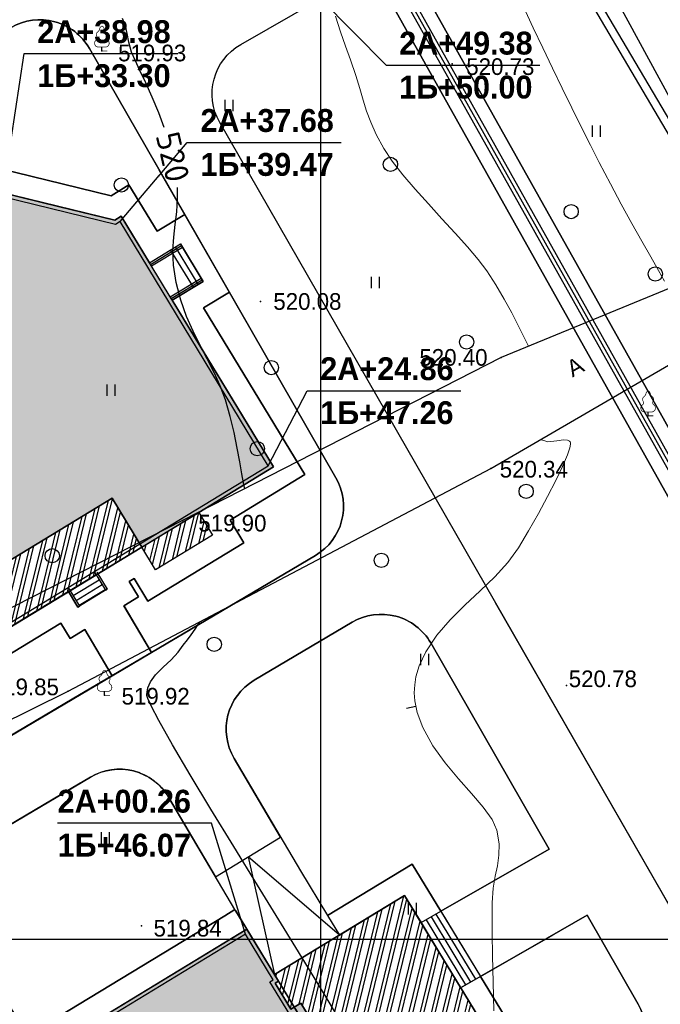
# Model space of a CAD drawing. Header units: millimetres. Extents: x 767170 to 66149698, y -983507 to 2493658.
# Tile 163 of 256: x 2443617 to 2477270, y -561065 to -509370. Entities that reach past the tile are written whole.
import ezdxf

# ---------------------------------------------------------------- set-up
doc = ezdxf.new("R2010")
doc.units = ezdxf.units.MM
doc.linetypes.add('Д_ТРОТ_ТРУБА', pattern=[3, 1.5, -1.5])
doc.linetypes.add('ДОРОГИ_СТРОЯЩ', pattern=[9, 8, -1])
for name, color, linetype in [('(001) Сетка', 92, 'Continuous'), ('(004) Точки рельефа', 7, 'Continuous'), ('(022) Возд. Линии', 7, 'Continuous'), ('(025) Дорога', 7, 'Continuous'), ('(028) Гидротехн.', 7, 'Continuous'), ('(031) Горизонтали', 42, 'Continuous'), ('(036) Растительность', 7, 'Continuous'), ('(038) Деревья', 7, 'Continuous'), ('A_STROYSETKA', 5, 'Continuous'), ('C-TOPO-MAJR', 9, 'Continuous'), ('G_KOORD', 7, 'Continuous'), ('GLUXOY OG', 7, 'Continuous')]:
    doc.layers.add(name, color=color, linetype=linetype)
doc.layers.add('(032) Горизонтали утолщенные', color=32, linetype='Continuous', lineweight=30)
doc.layers.add('(042) Бергштрих', color=32, linetype='Continuous', lineweight=30)
doc.styles.add('BM-431', font='txt')
doc.styles.add('D-431', font='txt')
doc.styles.add('FAYZXON', font='GOTHICB.TTF')
doc.styles.get("Standard").update_dxf_attribs({"font": 'isocpeui.ttf'})
doc.styles.add('СПДС', font='isocpeur.ttf')
doc.linetypes.add('ОГРАДА_ГЛИН', pattern='A,4,["|",Standard,S=0.8,R=0,X=0,Y=-0.8],0.5,["|",Standard,S=0.8,R=0,X=0,Y=-0.8],3.5', length=8)

# ---------------------------------------------------------------- blocks, each defined once
blk = doc.blocks.new('d')
at = {"layer": '(038) Деревья'}
blk.add_ellipse((0, 0), major_axis=(0.265, 0.265), ratio=1, start_param=5.497787, end_param=11.780972, dxfattribs=at)
blk = doc.blocks.new('I04010')
for p, q in [((-0.412273, 0.007146), (-0.412273, 1.207146)), ((0.387727, 1.207146), (0.387727, 0.007146))]:
    blk.add_line(p, q)
blk = doc.blocks.new('Setka')
at = {"layer": '(001) Сетка'}
for p, q in [((0, 1.5), (0, -1.5)), ((-1.5, 0), (1.5, 0))]:
    blk.add_line(p, q, dxfattribs=at)
blk = doc.blocks.new('karagach-flat-29-flat-1')
at = {"layer": '(038) Деревья', "const_width": 0.0375}
for points in [[(-0.208, 1.009, 0.181567), (-0.117, 1.159, 0.303004)], [(0, 1.312, 0.246034), (-0.117, 1.159, 0.489079)], [(0, 1.312, -0.246034), (0.117, 1.159, -0.489079)], [(0.208, 1.009, -0.181567), (0.117, 1.159, -0.303004)], [(-0.315, 0.559, 0.626949), (-0.218, 0.206, 0.702465)], [(-0.315, 0.559, 0.383603), (-0.255, 0.753, 0.352912)], [(-0.208, 1.009, 0.430853), (-0.255, 0.753, 0.548276)], [(0.208, 1.009, -0.430853), (0.255, 0.753, -0.548276)], [(0.315, 0.559, -0.626949), (0.218, 0.206, -0.702465)], [(0.315, 0.559, -0.383603), (0.255, 0.753, -0.352912)]]:
    blk.add_lwpolyline(points, format="xyb", dxfattribs=at)
for points in [[(0, 0.206), (-0.218, 0.206)], [(0, 0), (0, 0.206)], [(0, 0.206), (0.218, 0.206)], [(0, 0), (0.281, 0)]]:
    blk.add_lwpolyline(points, dxfattribs=at)
at = {"layer": '(038) Деревья'}
blk.add_lwpolyline([(0, 0), (0, 0.206)], dxfattribs=at)
blk = doc.blocks.new('karagach-flat-45')
at = {"layer": '(038) Деревья', "const_width": 0.0375}
for points in [[(-0.208, 1.009, 0.181567), (-0.117, 1.159, 0.303004)], [(0, 1.312, 0.246034), (-0.117, 1.159, 0.489079)], [(0, 1.312, -0.246034), (0.117, 1.159, -0.489079)], [(0.208, 1.009, -0.181567), (0.117, 1.159, -0.303004)], [(-0.315, 0.559, 0.626949), (-0.218, 0.206, 0.702465)], [(-0.315, 0.559, 0.383603), (-0.255, 0.753, 0.352912)], [(-0.208, 1.009, 0.430853), (-0.255, 0.753, 0.548276)], [(0.208, 1.009, -0.430853), (0.255, 0.753, -0.548276)], [(0.315, 0.559, -0.626949), (0.218, 0.206, -0.702465)], [(0.315, 0.559, -0.383603), (0.255, 0.753, -0.352912)]]:
    blk.add_lwpolyline(points, format="xyb", dxfattribs=at)
for points in [[(0, 0.206), (-0.218, 0.206)], [(0, 0), (0, 0.206)], [(0, 0.206), (0.218, 0.206)], [(0, 0), (0.281, 0)]]:
    blk.add_lwpolyline(points, dxfattribs=at)
at = {"layer": '(038) Деревья'}
blk.add_lwpolyline([(0, 0), (0, 0.206)], dxfattribs=at)
blk = doc.blocks.new('karagach-flat-49')
at = {"layer": '(038) Деревья', "const_width": 0.0375}
for points in [[(-0.208, 1.009, 0.181567), (-0.117, 1.159, 0.303004)], [(0, 1.312, 0.246034), (-0.117, 1.159, 0.489079)], [(0, 1.312, -0.246034), (0.117, 1.159, -0.489079)], [(0.208, 1.009, -0.181567), (0.117, 1.159, -0.303004)], [(-0.315, 0.559, 0.626949), (-0.218, 0.206, 0.702465)], [(-0.315, 0.559, 0.383603), (-0.255, 0.753, 0.352912)], [(-0.208, 1.009, 0.430853), (-0.255, 0.753, 0.548276)], [(0.208, 1.009, -0.430853), (0.255, 0.753, -0.548276)], [(0.315, 0.559, -0.626949), (0.218, 0.206, -0.702465)], [(0.315, 0.559, -0.383603), (0.255, 0.753, -0.352912)]]:
    blk.add_lwpolyline(points, format="xyb", dxfattribs=at)
for points in [[(0, 0.206), (-0.218, 0.206)], [(0, 0), (0, 0.206)], [(0, 0.206), (0.218, 0.206)], [(0, 0), (0.281, 0)]]:
    blk.add_lwpolyline(points, dxfattribs=at)
at = {"layer": '(038) Деревья'}
blk.add_lwpolyline([(0, 0), (0, 0.206)], dxfattribs=at)
blk = doc.blocks.new('Topo Xos')
at = {"layer": '(004) Точки рельефа', "color": 7, "linetype": 'ByBlock', "lineweight": -2, "transparency": 16777216}
for p in [(-4.819, 60.603), (13.587, 59.934), (3.52, 47.446), (16.153, 44.516), (23.875, 41.446), (15.605, 38.679), (-0.591, 35.942), (-6.597, 26.99), (19.581, 27.281), (-4.68, 26.778), (-2.739, 14.666)]:
    blk.add_point(p, dxfattribs=at)
at = {"layer": '(028) Гидротехн.', "ltscale": 600, "transparency": 16777216}
for points in [[(28.79, 49.703), (18.022, 67.982), (12.311, 78.406), (9.075, 84.785)], [(9.842, 85.251), (11.646, 82.259), (16.876, 72.039), (22.166, 63.397), (28.014, 52.634), (29.406, 50.307)]]:
    blk.add_lwpolyline(points, dxfattribs=at)
at = {"layer": '(028) Гидротехн.', "color": 3, "linetype": 'Д_ТРОТ_ТРУБА', "ltscale": 600, "transparency": 16777216, "flags": 128}
blk.add_lwpolyline([(29.105, 49.997), (18.337, 68.276), (12.626, 78.7), (9.39, 85.078)], dxfattribs=at)
at = {"layer": '(031) Горизонтали', "color": 42, "linetype": 'Continuous', "lineweight": 0, "ltscale": 600, "transparency": 16777216}
for points in [[(24.739, 48.522), (24.415, 49.079), (24.011, 49.785), (23.542, 50.616), (23.022, 51.549), (22.466, 52.562), (21.89, 53.633), (21.309, 54.738), (20.839, 55.656), (20.356, 56.619), (19.863, 57.619), (19.363, 58.648), (18.858, 59.697), (18.35, 60.758), (17.843, 61.821), (17.339, 62.879)], [(17.585, 45.104), (17.499, 45.277), (17.316, 45.655), (17.048, 46.194), (16.709, 46.849), (16.313, 47.573), (15.871, 48.323), (15.398, 49.053), (14.952, 49.645), (14.388, 50.311), (13.741, 51.034), (13.044, 51.793), (12.331, 52.571), (11.637, 53.348), (10.994, 54.105), (10.437, 54.823), (9.999, 55.484), (9.595, 56.223), (9.302, 56.863), (9.084, 57.447), (8.904, 58.022), (8.727, 58.63), (8.518, 59.318), (8.239, 60.129), (7.983, 60.845), (7.72, 61.61), (7.447, 62.423)], [(15.763, 10.204), (15.73, 11.712), (15.704, 13.095), (15.686, 14.292), (15.679, 15.24), (15.682, 15.878), (15.738, 16.639), (15.845, 17.268), (15.959, 17.827), (16.04, 18.376), (16.045, 18.976), (15.932, 19.689), (15.68, 20.254), (15.215, 20.896), (14.605, 21.608), (13.915, 22.387), (13.212, 23.228), (12.562, 24.126), (12.032, 25.076), (11.739, 25.871), (11.618, 26.486), (11.592, 26.904), (11.597, 27.116), (11.614, 27.326), (11.679, 27.736), (11.849, 28.323), (12.193, 29.063), (12.775, 29.927), (13.479, 30.737), (14.254, 31.509), (15.051, 32.257), (15.818, 32.996), (16.505, 33.741), (17.061, 34.507), (17.593, 35.405), (18.112, 36.318), (18.596, 37.209), (19.025, 38.043), (19.378, 38.782), (19.635, 39.392), (19.757, 39.762), (19.794, 39.958), (19.79, 40.045), (19.778, 40.076), (19.744, 40.12), (19.643, 40.172), (19.43, 40.183), (19.074, 40.128), (18.604, 40.076), (18.229, 40.205)]]:
    blk.add_lwpolyline(points, dxfattribs=at)
at = {"layer": '(032) Горизонтали утолщенные', "color": 32, "linetype": 'Continuous', "lineweight": 30, "ltscale": 600, "transparency": 16777216}
blk.add_lwpolyline([(7.937, 9.276), (6.959, 10.917), (5.836, 12.766), (4.62, 14.75), (3.36, 16.798), (2.108, 18.837), (0.911, 20.793), (-0.177, 22.597), (-1.109, 24.174), (-1.833, 25.452), (-2.23, 26.211), (-2.403, 26.603), (-2.454, 26.77), (-2.459, 26.824), (-2.447, 26.945), (-2.398, 27.171), (-2.265, 27.479), (-2.004, 27.845), (-1.6, 28.254), (-1.179, 28.642), (-0.818, 29.044), (-0.546, 29.407), (-0.323, 29.691), (-0.122, 29.952), (0.082, 30.247), (0.319, 30.631)], dxfattribs=at)
at = {"layer": '(042) Бергштрих', "color": 32, "linetype": 'Continuous', "lineweight": 30, "ltscale": 600, "transparency": 16777216}
blk.add_line((11.678, 26.179), (11.188, 26.082), dxfattribs=at)
at = {"layer": '(001) Сетка', "transparency": 16777216}
blk.add_blockref('Setka', (6.659, 13.968), dxfattribs=at)
at = {"layer": '(022) Возд. Линии', "transparency": 16777216}
for name, p in [('karagach-flat-29-flat-1', (-4.819, 60.603)), ('karagach-flat-49', (23.875, 41.446)), ('karagach-flat-45', (-4.68, 26.778))]:
    blk.add_blockref(name, p, dxfattribs=at)
at = {"layer": '(036) Растительность', "linetype": 'Continuous', "transparency": 16777216, "xscale": 0.5, "yscale": 0.5, "zscale": 0.5}
for p in [(1.864, 57.429), (21.155, 56.093), (9.558, 48.142), (-4.334, 42.485), (12.136, 28.349), (-4.625, 18.985), (11.496, 15.267)]:
    blk.add_blockref('I04010', p, dxfattribs=at)
at = {"layer": '(038) Деревья', "linetype": 'Continuous', "transparency": 16777216}
for p in [(10.338, 54.646), (-3.794, 53.569), (19.832, 52.168), (24.252, 48.894), (14.339, 45.32), (4.081, 43.978), (3.346, 39.719), (17.469, 37.479), (-7.428, 34.1), (9.859, 33.861), (1.082, 29.447)]:
    blk.add_blockref('d', p, dxfattribs=at)
at = {"layer": '(004) Точки рельефа', "linetype": 'ByBlock', "transparency": 16777216, "char_height": 0.875, "attachment_point": 4, "style": 'D-431'}
for s, insert in [('519.93', (-3.966, 60.489)), ('520.73', (14.321, 59.773)), ('520.08', (4.187, 47.443)), ('520.40', (11.861, 44.508)), ('520.34', (16.08, 38.637)), ('519.90', (0.247, 35.805)), ('520.78', (19.706, 27.631)), ('519.85', (-10.655, 27.207)), ('519.92', (-3.784, 26.717)), ('519.84', (-2.105, 14.54))]:
    blk.add_mtext(s, dxfattribs=dict(at, insert=insert))
at = {"layer": '(025) Дорога', "linetype": 'ДОРОГИ_СТРОЯЩ', "transparency": 16777216, "style": 'BM-431'}
blk.add_text('A', height=0.875, rotation=28.5396, dxfattribs=at).set_placement((19.906, 43.45))
at = {"layer": 'C-TOPO-MAJR', "color": 32, "linetype": 'Continuous', "lineweight": 30, "transparency": 16777216, "insert": (-1.096, 55.037), "char_height": 1.25, "width": 2.39875, "attachment_point": 5, "rotation": 283.0734, "style": 'СПДС', "bg_fill": 3, "box_fill_scale": 1.254, "bg_fill_color": 256, "bg_fill_true_color": 13158600, "bg_fill_transparency": 0}
blk.add_mtext('520', dxfattribs=at)
at = {"layer": '(025) Дорога', "linetype": 'Д_ТРОТ_ТРУБА', "ltscale": 600, "transparency": 16777216, "flags": 128}
blk.add_lwpolyline([(99.783, 96.359), (81.261, 80.871), (79.873, 79.57), (70.051, 72.807), (56.622, 62.274), (54.558, 61.518), (53.68, 61.811), (32.281, 80.713), (26.369, 89.721), (21.093, 85.142), (27.429, 78.24), (30.299, 75.145), (47.207, 58.978), (47.207, 58.089), (46.917, 57.221), (40.095, 52.309), (39.685, 52.197), (38.937, 52.632), (35.136, 54.564), (29.406, 50.307), (28.79, 49.703), (16.153, 44.516), (-0.591, 35.942), (-24.605, 23.734), (-48.954, 6.205), (-66.505, -8.957), (-67.48, -9.839), (-65.697, -11.809), (-57.59, -4.347), (-33.316, 13.061), (-16.501, 22.086), (-6.597, 26.99), (15.605, 38.679), (30.23, 47.182), (32.409, 47.967), (35.053, 48.313), (36.822, 48.066), (37.918, 47.751), (42.827, 40.385), (42.954, 39.015), (42.024, 37.291), (39.682, 34.553), (40.811, 32.704), (40.811, 32.704), (40.811, 32.704)], dxfattribs=at)
at = {"layer": '(032) Горизонтали утолщенные', "color": 32, "linetype": 'Continuous', "lineweight": 30, "ltscale": 600, "transparency": 16777216}
for points in [[(-1.547, 56.592), (-1.828, 57.35), (-2.174, 58.175), (-2.514, 58.923), (-2.823, 59.577), (-3.078, 60.123), (-3.256, 60.547), (-3.409, 61.07), (-3.494, 61.517), (-3.579, 61.918), (-3.731, 62.302)], [(2.685, 37.62), (2.619, 37.923), (2.535, 38.402), (2.429, 39.022), (2.295, 39.753), (2.128, 40.562), (1.923, 41.415), (1.675, 42.282), (1.403, 43.017), (1.078, 43.727), (0.719, 44.43), (0.345, 45.142), (-0.025, 45.882), (-0.371, 46.668), (-0.674, 47.517), (-0.915, 48.447), (-1.052, 49.35), (-1.084, 50.131), (-1.043, 50.832), (-0.966, 51.493), (-0.886, 52.154), (-0.839, 52.858), (-0.855, 53.434)]]:
    blk.add_lwpolyline(points, dxfattribs=at)
blk = doc.blocks.new('KOORDINIR')
at = {"color": 0}
for tag, p in [('Y', (0, 1.2)), ('X', (0, -3.8))]:
    blk.add_attdef(tag, p, '', height=2.6, dxfattribs=at)
blk = doc.blocks.new('A$C2cdd6916')
h = blk.add_hatch(color=1)
h.dxf.hatch_style = 1
h.paths.add_polyline_path([(16401.238, -4652.593), (12042.877, -7301.119), (10692.648, -5079.21), (11718.144, -4456.027), (9225.414, -354.04), (9994.537, 113.347), (7294.079, 4557.166), (6524.956, 4089.779), (4032.226, 8191.765), (3006.729, 7568.583), (1656.5, 9790.492), (26610.253, 24954.602), (28168.21, 22390.86), (31159.242, 24208.476), (35090.313, 26597.342), (27092.803, 39757.883), (26750.971, 39550.156), (23865.782, 40254.206), (20705.813, 41025.308), (19934.711, 37865.339), (16774.743, 38636.441), (16003.641, 35476.472), (12843.672, 36247.575), (12072.57, 33087.606), (8912.601, 33858.708), (8141.499, 30698.739), (4981.531, 31469.841), (4210.429, 28309.873), (1050.46, 29080.975), (279.358, 25921.006), (-2880.611, 26692.108), (-3651.713, 23532.14), (-4355.763, 20646.951), (-16319.891, 13376.488), (-19205.079, 14080.537), (-22365.048, 14851.639), (-23136.15, 11691.671), (-26296.119, 12462.773), (-27067.221, 9302.804), (-30227.189, 10073.906), (-30998.291, 6913.938), (-34158.26, 7685.04), (-34929.362, 4525.071), (-38089.331, 5296.173), (-38860.433, 2136.205), (-42020.401, 2907.307), (-42791.503, -252.662), (-45951.472, 518.44), (-46722.574, -2641.528), (-47426.624, -5526.717), (-47768.456, -5734.445), (-39770.946, -18894.986), (-32848.844, -14688.503), (-34406.8, -12124.761), (-9453.047, 3039.348), (-8102.818, 817.438), (-9128.315, 194.256), (-6635.585, -3907.731), (-7404.707, -4375.118), (-4704.249, -8818.937), (-3935.127, -8351.55), (-1442.396, -12453.537), (-416.9, -11830.354), (933.329, -14052.264), (-3425.032, -16700.79), (-1867.075, -19264.531), (-17591.358, -28819.998), (-15929.538, -31554.655), (-15758.622, -31450.792), (-14927.712, -32818.121), (-15440.46, -33129.712), (-13674.776, -36035.286), (-13162.028, -35723.695), (-12331.118, -37091.024), (-12502.034, -37194.887), (-12294.306, -37536.72), (-10840.214, -39929.545), (952.998, -32762.946), (1160.726, -33104.778), (5091.797, -30715.911), (5507.252, -31399.576), (10207.445, -28543.322), (9791.99, -27859.658), (12013.899, -26509.429), (12844.81, -27876.758), (18826.874, -24241.526), (17995.963, -22874.197), (20217.873, -21523.968), (20633.328, -22207.633), (25333.521, -19351.379), (24918.066, -18667.715), (28849.137, -16278.848), (28641.409, -15937.016), (40434.621, -8770.416), (38772.801, -6035.759), (38601.885, -6139.622), (37770.975, -4772.293), (38283.723, -4460.702), (36518.039, -1555.128), (36005.291, -1866.719), (35174.381, -499.39), (35345.297, -395.527), (35137.569, -53.694), (33683.477, 2339.131), (17959.194, -7216.335)])
h = blk.add_hatch()
h.set_pattern_fill('ANSI32', color=1, scale=60, angle=31.2865699)
h.set_pattern_definition([(76.28657, (-422045.4, -371330.9), (-555.2086, 135.48314), []), (76.28657, (-421815.2, -371191), (-555.2086, 135.48314), [])])
edge = h.paths.add_edge_path()
edge.add_line((12558.278, 1671.303), (13156.485, 2034.826))
edge.add_line((13156.485, 2034.826), (12076.302, 3812.354))
edge.add_arc((12013.983, 3914.903), 120, 121.2865699, 301.2865699, ccw=False)
edge.add_line((11951.665, 4017.453), (10456.027, 6478.645))
edge.add_line((10456.027, 6478.645), (9857.821, 6115.122))
edge.add_line((9857.821, 6115.122), (7572.818, 9875.277))
edge.add_line((7572.818, 9875.277), (28168.21, 22390.86))
edge.add_line((28168.21, 22390.86), (26610.253, 24954.602))
edge.add_line((26610.253, 24954.602), (1656.5, 9790.492))
edge.add_line((1656.5, 9790.492), (3006.729, 7568.583))
edge.add_line((3006.729, 7568.583), (4032.226, 8191.765))
edge.add_line((4032.226, 8191.765), (6524.956, 4089.779))
edge.add_line((6524.956, 4089.779), (7294.079, 4557.166))
edge.add_line((7294.079, 4557.166), (9994.537, 113.347))
edge.add_line((9994.537, 113.347), (9225.414, -354.04))
edge.add_line((9225.414, -354.04), (11718.144, -4456.027))
edge.add_line((11718.144, -4456.027), (10692.648, -5079.21))
edge.add_line((10692.648, -5079.21), (12042.877, -7301.119))
edge.add_line((12042.877, -7301.119), (16401.238, -4652.593))
edge.add_line((16401.238, -4652.593), (12558.278, 1671.303))
edge = h.paths.add_edge_path()
edge.add_line((-3935.127, -8351.55), (-4704.249, -8818.937))
edge.add_line((-4704.249, -8818.937), (-7404.707, -4375.118))
edge.add_line((-7404.707, -4375.118), (-6635.585, -3907.731))
edge.add_line((-6635.585, -3907.731), (-9128.315, 194.256))
edge.add_line((-9128.315, 194.256), (-8102.818, 817.438))
edge.add_line((-8102.818, 817.438), (-9453.047, 3039.348))
edge.add_line((-9453.047, 3039.348), (-34406.8, -12124.761))
edge.add_line((-34406.8, -12124.761), (-32848.844, -14688.503))
edge.add_line((-32848.844, -14688.503), (-12253.452, -2172.92))
edge.add_line((-12253.452, -2172.92), (-9968.449, -5933.074))
edge.add_line((-9968.449, -5933.074), (-10566.655, -6296.598))
edge.add_line((-10566.655, -6296.598), (-9071.017, -8757.79))
edge.add_arc((-9008.699, -8860.339), 120, -58.7134301, 121.2865699, ccw=False)
edge.add_line((-8946.381, -8962.889), (-7866.197, -10740.417))
edge.add_line((-7866.197, -10740.417), (-7267.991, -10376.893))
edge.add_line((-7267.991, -10376.893), (-3425.032, -16700.79))
edge.add_line((-3425.032, -16700.79), (933.329, -14052.264))
edge.add_line((933.329, -14052.264), (-416.9, -11830.354))
edge.add_line((-416.9, -11830.354), (-1442.396, -12453.537))
edge.add_line((-1442.396, -12453.537), (-3935.127, -8351.55))
h.paths.add_polyline_path([(41974.214, 4100.856), (35137.569, -53.694), (35345.297, -395.527), (35174.381, -499.39), (36005.291, -1866.719), (36518.039, -1555.128), (38283.723, -4460.702), (37770.975, -4772.293), (38601.885, -6139.622), (38772.801, -6035.759), (38980.529, -6377.591), (45817.173, -2223.04)])
h.paths.add_polyline_path([(-15440.46, -33129.712), (-14927.712, -32818.121), (-15758.622, -31450.792), (-15929.538, -31554.655), (-16137.265, -31212.823), (-22973.91, -35367.374), (-19130.951, -41691.27), (-12294.306, -37536.72), (-12502.034, -37194.887), (-12331.118, -37091.024), (-13162.028, -35723.695), (-13674.776, -36035.286)])
h.paths.add_polyline_path([(22981.424, -31078.171), (16999.36, -34713.402), (12844.81, -27876.758), (18826.874, -24241.526)])
h.paths.add_polyline_path([(31886.288, 23012.063), (28895.256, 21194.447), (28168.21, 22390.86), (31159.242, 24208.476)])
h.paths.add_polyline_path([(-35112.829, -17702.532), (-32121.797, -15884.916), (-32848.844, -14688.503), (-35839.876, -16506.119)])
for p, q in [((28572.861, 37322.329), (30196.565, 38309.034)), ((31390.998, 36343.499), (30196.565, 38309.034)), ((30878.249, 36031.908), (29683.816, 37997.443)), ((31134.624, 36187.703), (29940.19, 38153.239)), ((29767.295, 35356.793), (31390.998, 36343.499)), ((24563.851, 19849.483), (25931.18, 20680.393)), ((24719.647, 19593.109), (26086.976, 20424.019)), ((24875.442, 19336.735), (26242.771, 20167.645))]:
    blk.add_line(p, q)
at = {"color": 1}
for p, q in [((28624.793, 37236.871), (30248.496, 38223.576)), ((28676.725, 37151.413), (30300.428, 38138.118)), ((29663.431, 35527.709), (31287.134, 36514.415)), ((29715.363, 35442.251), (31339.066, 36428.957)), ((25671.52, 21107.683), (26268.737, 20124.916)), ((25808.91, 21074.157), (26354.195, 20176.848)), ((24304.192, 20276.773), (24901.408, 19294.006)), ((26268.737, 20124.916), (26354.195, 20176.848)), ((24270.665, 20139.383), (24815.95, 19242.074)), ((24815.95, 19242.074), (24901.408, 19294.006))]:
    blk.add_line(p, q, dxfattribs=at)
for points in [[(7572.818, 9875.277), (35090.313, 26597.342), (27092.803, 39757.883), (26750.971, 39550.156), (23865.782, 40254.206), (20705.813, 41025.308)], [(38283.723, -4460.702), (36518.039, -1555.128), (36005.291, -1866.719), (35174.381, -499.39), (35345.297, -395.527), (33683.477, 2339.131), (17959.194, -7216.335)], [(1656.5, 9790.492), (26610.253, 24954.602), (28168.21, 22390.86), (31159.242, 24208.476), (35090.313, 26597.342), (27092.803, 39757.883), (26750.971, 39550.156), (20705.813, 41025.308)], [(38283.723, -4460.702), (36518.039, -1555.128), (36005.291, -1866.719), (35174.381, -499.39), (35345.297, -395.527), (35137.569, -53.694), (33683.477, 2339.131), (17959.194, -7216.335)], [(25775.384, 20936.767), (24408.055, 20105.857)]]:
    blk.add_lwpolyline(points)
at = {"color": 2, "lineweight": 30}
for points in [[(7298.038, 9942.329), (34815.533, 26664.395), (27025.75, 39483.103), (26784.039, 39336.218), (20852.699, 40783.596)], [(35938.239, -2141.499), (34899.601, -432.338), (35070.517, -328.474), (33616.424, 2064.351), (17892.142, -7491.115)]]:
    blk.add_lwpolyline(points, dxfattribs=at)
blk.add_lwpolyline([(12558.278, 1671.303), (13156.485, 2034.826), (12076.302, 3812.354, -1), (11951.665, 4017.453), (10456.027, 6478.645), (9857.821, 6115.122), (7572.818, 9875.277), (28168.21, 22390.86), (26610.253, 24954.602), (1656.5, 9790.492), (3006.729, 7568.583), (4032.226, 8191.765), (6524.956, 4089.779), (7294.079, 4557.166), (9994.537, 113.347), (9225.414, -354.04), (11718.144, -4456.027), (10692.648, -5079.21), (12042.877, -7301.119), (16401.238, -4652.593)], format="xyb", close=True)
for points in [[(31886.288, 23012.063), (28895.256, 21194.447), (28168.21, 22390.86), (31159.242, 24208.476)], [(41974.214, 4100.856), (35137.569, -53.694), (35345.297, -395.527), (35174.381, -499.39), (36005.291, -1866.719), (36518.039, -1555.128), (38283.723, -4460.702), (37770.975, -4772.293), (38601.885, -6139.622), (38772.801, -6035.759), (38980.529, -6377.591), (45817.173, -2223.04)]]:
    blk.add_lwpolyline(points, close=True)
blk = doc.blocks.new('A$Cccaa34c6')
at = {"layer": 'A_STROYSETKA', "linetype": 'Continuous'}
for p, q in [((150000, 250000), (150000, -7850.6)), ((-7707.2, 200000), (250000, 200000))]:
    blk.add_line(p, q, dxfattribs=at)

msp = doc.modelspace()

# ---------------------------------------------------------------- block references
at = {"xscale": 1000, "yscale": 1000, "zscale": 1000}
msp.add_blockref('Topo Xos', (2452754.32, -571613.28), dxfattribs=at)

# ---------------------------------------------------------------- next in the draw order: linework, layer by layer
for points in [[(2441355.79, -736834.3), (2438963.79, -738920.39), (2400395.29, -685926.13), (2323754.93, -569428.84), (2454734.55, -489851.54), (2517832.14, -602286.69), (2486575.58, -622966.39), (2486415.24, -626464), (2488363.36, -629103.83), (2467521.85, -647824.51), (2498510.59, -687779.78), (2450636.95, -728888.93), (2451483.64, -729874.71), (2446654.19, -734022.69)], [(2498510.59, -687779.78), (2467521.85, -647824.51), (2488363.36, -629103.83), (2486415.24, -626464), (2486575.58, -622966.39), (2517832.14, -602286.69), (2454734.55, -489851.54), (2323754.93, -569428.84), (2400395.29, -685926.13)], [(2400971, -685527.59), (2324738.53, -569650.32), (2454478.73, -490826.03), (2516903.29, -602061.89), (2485892.61, -622578.92), (2485704.61, -626679.92), (2487422.61, -629007.92), (2466569.61, -647738.92), (2497549.33, -687682.55)], [(2497001.83, -687629.31), (2466025.47, -647690.01), (2486885.04, -628953.11), (2485298.53, -626803.3), (2485502.34, -622357.51), (2516372.52, -601933.43), (2454332.55, -491382.88), (2325300.58, -569776.88), (2401299.98, -685299.86)], [(2496040.54, -687532.07), (2465073.23, -647604.42), (2485944.29, -628857.21), (2484587.9, -627019.22), (2484819.37, -621970.03), (2515443.67, -601708.63), (2462108.51, -506669.4)], [(2452289.1, -519598.45), (2447279.06, -510877.99)], [(2431084.03, -549978.49), (2445782.81, -541046.2), (2446276.17, -541858.06), (2447045.21, -541390.72), (2448476.51, -543811.9), (2450542.51, -542590.58), (2449096.36, -540144.26), (2449865.41, -539676.92), (2449372.05, -538865.07), (2449628.43, -538709.27), (2450355.47, -539905.68), (2455397.5, -536841.7), (2454670.45, -535645.29), (2458601.52, -533256.42), (2453278.51, -524496.97), (2454631.14, -523674.99), (2452289.1, -519598.45), (2450837.71, -520480.44), (2449357.65, -518044.89), (2448415.09, -518617.67), (2441687.03, -516975.87)], [(2455773.38, -525663.17), (2450950.09, -517267.77)], [(2442568.34, -518426.14), (2445728.31, -519197.24), (2448613.5, -519901.29), (2448955.33, -519693.57), (2450435.39, -522129.12), (2452059.1, -521142.42), (2453253.53, -523107.95), (2451629.83, -524094.66), (2456952.84, -532854.11), (2453021.77, -535242.97), (2453748.82, -536439.39), (2450757.79, -538257), (2450030.74, -537060.59), (2447723.37, -538462.75), (2448216.73, -539274.6), (2446678.48, -540209.38), (2446185.13, -539397.53), (2429435.35, -549576.17)], [(2455773.38, -525663.17), (2452289.1, -519598.45)], [(2460230.73, -533421.63), (2455773.38, -525663.17)], [(2450542.51, -542590.58), (2459156.13, -537498.6)], [(2449103.79, -540156.82), (2450542.51, -542590.58)], [(2483054.01, -565118.14), (2468619.15, -539992.86)], [(2446469.78, -544998.19), (2452594.09, -541377.78)], [(2447037.79, -541378.15), (2448476.51, -543811.9)], [(2446469.78, -544998.19), (2450542.51, -542590.58)], [(2436109.11, -551122.94), (2446469.78, -544998.19)], [(2446791.87, -549454.44), (2438186.54, -554541.52)], [(2443624.61, -564356.82), (2455545.76, -557112.47), (2454926.51, -556093.46), (2454389.29, -556411.05), (2444026.92, -562708.14)], [(2454951.78, -556135.05), (2461465.99, -566854.69)], [(2465729.45, -556154.47), (2467822.67, -559599.04)], [(2464964.16, -556628.16), (2467042.06, -560047.51)], [(2465224.36, -556478.67), (2467302.26, -559898.02)], [(2465484.57, -556329.17), (2467562.47, -559748.53)], [(2467780.03, -559623.54), (2473421.93, -556382.18)], [(2464703.95, -556777.65), (2466781.85, -560197)], [(2466781.85, -560197), (2471633.76, -557409.51)]]:
    msp.add_lwpolyline(points)
at = {"lineweight": 30}
for points in [[(2517832.14, -602286.69), (2454734.55, -489851.54)], [(2454478.73, -490826.03), (2516903.29, -602061.89)], [(2516372.52, -601933.43), (2454332.55, -491382.88)], [(2462108.51, -506669.4), (2515443.67, -601708.63)], [(2515443.67, -601708.63), (2462108.51, -506669.4)], [(2447279.06, -510877.99), (2452289.1, -519598.45)], [(2452289.1, -519598.45), (2447279.06, -510877.99)], [(2448415.09, -518617.67), (2441687.03, -516975.87)], [(2441687.03, -516975.87), (2448415.09, -518617.67)], [(2442568.34, -518426.14), (2445728.31, -519197.24)], [(2449357.65, -518044.89), (2448415.09, -518617.67)], [(2448415.09, -518617.67), (2449357.65, -518044.89)], [(2450837.71, -520480.44), (2449357.65, -518044.89)], [(2449357.65, -518044.89), (2450837.71, -520480.44)], [(2445728.31, -519197.24), (2448613.5, -519901.29)], [(2448613.5, -519901.29), (2448955.33, -519693.57)], [(2448955.33, -519693.57), (2450435.39, -522129.12)], [(2452289.1, -519598.45), (2450837.71, -520480.44)], [(2450837.71, -520480.44), (2452289.1, -519598.45)], [(2454631.14, -523674.99), (2452289.1, -519598.45)], [(2452289.1, -519598.45), (2455773.38, -525663.17)], [(2450435.39, -522129.12), (2452059.1, -521142.42)], [(2452059.1, -521142.42), (2453253.53, -523107.95)], [(2453253.53, -523107.95), (2451629.83, -524094.66)], [(2451629.83, -524094.66), (2456952.84, -532854.11)], [(2453278.51, -524496.97), (2454631.14, -523674.99)], [(2454631.14, -523674.99), (2453278.51, -524496.97)], [(2460230.73, -533421.63), (2454631.14, -523674.99)], [(2458601.52, -533256.42), (2453278.51, -524496.97)], [(2453278.51, -524496.97), (2458601.52, -533256.42)], [(2455773.38, -525663.17), (2460230.73, -533421.63)], [(2456952.84, -532854.11), (2453021.77, -535242.97)], [(2454670.45, -535645.29), (2458601.52, -533256.42)], [(2458601.52, -533256.42), (2454670.45, -535645.29)], [(2453021.77, -535242.97), (2453748.82, -536439.39)], [(2455397.5, -536841.7), (2454670.45, -535645.29)], [(2454670.45, -535645.29), (2455397.5, -536841.7)], [(2453748.82, -536439.39), (2450757.79, -538257)], [(2450030.74, -537060.59), (2447723.37, -538462.75)], [(2450757.79, -538257), (2450030.74, -537060.59)], [(2450355.47, -539905.68), (2455397.5, -536841.7)], [(2455397.5, -536841.7), (2450355.47, -539905.68)], [(2459156.13, -537498.6), (2450542.51, -542590.58)], [(2450542.51, -542590.58), (2459156.13, -537498.6)], [(2447723.37, -538462.75), (2448216.73, -539274.6)], [(2449372.05, -538865.07), (2449628.43, -538709.27)], [(2449628.43, -538709.27), (2449372.05, -538865.07)], [(2449865.41, -539676.92), (2449372.05, -538865.07)], [(2449372.05, -538865.07), (2449865.41, -539676.92)], [(2449628.43, -538709.27), (2450355.47, -539905.68)], [(2450355.47, -539905.68), (2449628.43, -538709.27)], [(2446185.13, -539397.53), (2429435.35, -549576.17)], [(2446678.48, -540209.38), (2446185.13, -539397.53)], [(2448216.73, -539274.6), (2446678.48, -540209.38)], [(2449096.36, -540144.26), (2449865.41, -539676.92)], [(2449865.41, -539676.92), (2449096.36, -540144.26)], [(2450542.51, -542590.58), (2449096.36, -540144.26)], [(2449096.36, -540144.26), (2450542.51, -542590.58)], [(2431084.03, -549978.49), (2445782.81, -541046.2)], [(2445782.81, -541046.2), (2446276.17, -541858.06)], [(2455937.69, -544047.85), (2461084.75, -541005.14)], [(2461084.75, -541005.14), (2455937.69, -544047.85)], [(2446276.17, -541858.06), (2447045.21, -541390.72)], [(2447045.21, -541390.72), (2448476.51, -543811.9)], [(2465212.67, -542093.18), (2471429.3, -552913.83)], [(2471429.3, -552913.83), (2465212.67, -542093.18)], [(2450542.51, -542590.58), (2446469.78, -544998.19)], [(2448476.51, -543811.9), (2450542.51, -542590.58)], [(2446469.78, -544998.19), (2436109.11, -551122.94)], [(2457323.63, -552287.55), (2454881.85, -548157.01)], [(2454881.85, -548157.01), (2458370.11, -554057.77)], [(2438186.54, -554541.52), (2447329.35, -549136.71)], [(2447329.35, -549136.71), (2438186.54, -554541.52)], [(2451438.14, -550191.92), (2453905.56, -554364.67)], [(2454926.77, -556093.31), (2451438.51, -550192.55)], [(2453905.56, -554364.67), (2457323.63, -552287.55)], [(2471429.3, -552913.83), (2465744.77, -556179.68)], [(2465744.77, -556179.68), (2471429.3, -552913.83)], [(2460418.42, -557427.87), (2455614.6, -553326.11), (2457000.1, -559505.14)], [(2458370.11, -554057.77), (2459794.99, -556402.53)], [(2464239.06, -553701.92), (2459794.99, -556402.53)], [(2459794.99, -556402.53), (2464239.06, -553701.92)], [(2465744.77, -556179.68), (2464239.06, -553701.92)], [(2464239.06, -553701.92), (2465744.77, -556179.68)], [(2460418.17, -557428.02), (2463836.75, -555350.59)], [(2463836.75, -555350.59), (2464703.95, -556777.65)], [(2444026.92, -562708.14), (2454926.77, -556093.31)], [(2454926.51, -556093.46), (2454389.29, -556411.05)], [(2455545.76, -557112.47), (2454926.51, -556093.46)], [(2464703.95, -556777.65), (2465744.77, -556179.68)], [(2465744.77, -556179.68), (2467822.67, -559599.04)], [(2454389.29, -556411.05), (2444026.92, -562708.14)], [(2459794.99, -556402.53), (2460418.17, -557428.02)], [(2467822.67, -559599.04), (2473421.93, -556382.18)], [(2473421.93, -556382.18), (2467822.67, -559599.04)], [(2473421.93, -556382.18), (2476112.02, -561064.55)], [(2476112.02, -561064.55), (2473421.93, -556382.18)], [(2443624.61, -564356.82), (2455545.76, -557112.47)], [(2467822.67, -559599.04), (2466781.85, -560197)], [(2469328.38, -562076.8), (2467822.67, -559599.04)], [(2467822.67, -559599.04), (2469328.38, -562076.8)], [(2466781.85, -560197), (2467679.7, -561674.49)]]:
    msp.add_lwpolyline(points, dxfattribs=at)
for points in [[(2401875.69, -684901.32), (2346560.45, -600819.32, -0.03415901), (2346009.77, -600038.66), (2345560.43, -599299.23), (2326284.18, -569998.35), (2454076.73, -492357.37), (2459171.41, -501435.7), (2456360.35, -503097.47), (2459413.67, -508262.47), (2462108.51, -506669.4), (2515443.67, -601708.63), (2484819.37, -621970.03), (2484587.9, -627019.22), (2485944.29, -628857.21), (2465073.23, -647604.42), (2496040.54, -687532.07)], [(2418100.61, -531309.07), (2421260.58, -532080.17), (2422031.68, -528920.2), (2425191.65, -529691.31), (2425962.75, -526531.34), (2429122.72, -527302.44), (2429893.82, -524142.47), (2433053.79, -524913.57), (2433824.89, -521753.6), (2436984.86, -522524.71), (2437755.96, -519364.74), (2440915.93, -520135.84), (2441687.03, -516975.87), (2448415.09, -518617.67), (2449357.65, -518044.89), (2450837.71, -520480.44), (2452289.1, -519598.45), (2447279.06, -510877.99, 0.41511756), (2443175.31, -509775.81), (2412271.19, -527657.76, 0.42052431)], [(2443175.31, -509775.81, -0.41511756), (2447279.06, -510877.99), (2452289.1, -519598.45), (2455773.38, -525663.17), (2460230.73, -533421.63, -0.41058057), (2459156.13, -537498.6), (2450542.51, -542590.58), (2446469.78, -544998.19), (2436109.11, -551122.94)], [(2447279.06, -510877.99, 0.41511756), (2443175.31, -509775.81)], [(2459156.13, -537498.6, 0.41058057), (2460230.73, -533421.63)], [(2438186.54, -554541.52), (2447329.35, -549136.71, -0.41414218), (2451438.14, -550191.92), (2453905.56, -554364.67), (2457323.63, -552287.55), (2454881.85, -548157.01, -0.41421356), (2455937.69, -544047.85), (2461084.75, -541005.14, -0.41785591), (2465212.67, -542093.18), (2471429.3, -552913.83), (2465744.77, -556179.68), (2467822.67, -559599.04), (2473421.93, -556382.18), (2476112.02, -561064.55, -0.41308244), (2475015.26, -565154.49)], [(2465212.67, -542093.18, 0.41785591), (2461084.75, -541005.14)]]:
    msp.add_lwpolyline(points, format="xyb")
for points in [[(2420598.1, -693693.53), (2404648.57, -654568.66, -0.16168228), (2404522.93, -652682.08), (2407607.54, -640804.68, -0.20876473), (2409090.16, -638916.69), (2471841.21, -605165.78, 0.14199501), (2475419.01, -601657.59), (2477740.8, -597536.99, -0.1300409), (2478810.97, -596437.2), (2489457.36, -590049.39, 0.40867475), (2491925.51, -580559.85), (2483054.01, -565118.14), (2454123.43, -514761.65, -0.41421356), (2455230.23, -510665.92), (2459413.67, -508262.47), (2457377.97, -504818.87), (2452774.92, -507463.39, -0.32105605), (2449299.65, -507115.23, 0.32190714), (2441172, -506313.63), (2354080.69, -556706.98)], [(2443175.31, -509775.81, -0.41511756), (2447279.06, -510877.99)], [(2447279.06, -510877.99, 0.41511756), (2443175.31, -509775.81)], [(2460230.73, -533421.63, -0.41058057), (2459156.13, -537498.6)], [(2459156.13, -537498.6, 0.41058057), (2460230.73, -533421.63)], [(2461084.75, -541005.14, -0.41785591), (2465212.67, -542093.18)], [(2465212.67, -542093.18, 0.41785591), (2461084.75, -541005.14)], [(2454881.85, -548157.01, -0.41421356), (2455937.69, -544047.85)], [(2455937.69, -544047.85, 0.41421356), (2454881.85, -548157.01)], [(2447329.35, -549136.71, -0.41414218), (2451438.14, -550191.92)], [(2451438.51, -550192.55, 0.4142137), (2447329.35, -549136.71)]]:
    msp.add_lwpolyline(points, format="xyb", dxfattribs=at)
for points in [[(2454631.14, -523674.99), (2453278.51, -524496.97), (2458601.52, -533256.42), (2454670.45, -535645.29), (2455397.5, -536841.7), (2450355.47, -539905.68), (2449628.43, -538709.27), (2449372.05, -538865.07), (2449865.41, -539676.92), (2449096.36, -540144.26), (2450542.51, -542590.58), (2459156.13, -537498.6, 0.41058057), (2460230.73, -533421.63)], [(2465212.67, -542093.18, 0.41785591), (2461084.75, -541005.14), (2455937.69, -544047.85, 0.41421356), (2454881.85, -548157.01), (2458370.11, -554057.77), (2459794.99, -556402.53), (2464239.06, -553701.92), (2465744.77, -556179.68), (2471429.3, -552913.83)], [(2465212.67, -542093.18, 0.41785591), (2461084.75, -541005.14), (2455937.69, -544047.85, 0.41421356), (2454881.85, -548157.01), (2458370.11, -554057.77), (2459794.99, -556402.53), (2464239.06, -553701.92), (2465744.77, -556179.68), (2471429.3, -552913.83)], [(2451438.51, -550192.55, 0.4142137), (2447329.35, -549136.71), (2438186.54, -554541.52), (2439231.44, -556260.98), (2436069.49, -558182.46), (2439367.16, -563609.05), (2443170.05, -561298.08), (2444026.92, -562708.14), (2454389.29, -556411.05), (2454926.77, -556093.31)], [(2476112.02, -561064.55), (2473421.93, -556382.18), (2467822.67, -559599.04), (2469328.38, -562076.8), (2464884.56, -564777.26), (2467693.08, -569398.9), (2475015.26, -565154.49, 0.41308244)]]:
    msp.add_lwpolyline(points, format="xyb", close=True)
for points in [[(2448476.51, -543811.9), (2447045.21, -541390.72), (2446276.17, -541858.06), (2445782.81, -541046.2), (2431084.03, -549978.49), (2432122.67, -551687.65), (2435284.61, -549766.17), (2436109.11, -551122.94)], [(2464239.06, -553701.92), (2459794.99, -556402.53), (2460418.17, -557428.02), (2463836.75, -555350.59), (2464703.95, -556777.65), (2465744.77, -556179.68)], [(2467679.7, -561674.49), (2460843.06, -565829.04), (2457000.1, -559505.14), (2463836.75, -555350.59)], [(2469328.38, -562076.8), (2467822.67, -559599.04), (2466781.85, -560197), (2467679.7, -561674.49), (2464261.38, -563751.77), (2464884.56, -564777.26)]]:
    msp.add_lwpolyline(points, close=True)
msp.add_lwpolyline([(2448476.51, -543811.9), (2447045.21, -541390.72), (2446276.17, -541858.06), (2445782.81, -541046.2), (2431084.03, -549978.49), (2432122.67, -551687.65), (2435284.61, -549766.17), (2436109.11, -551122.94)], close=True, dxfattribs=at)
at = {"layer": 'G_KOORD', "color": 5, "linetype": 'Continuous'}
for points in [[(2459413.67, -508262.47), (2462862.62, -511753.73), (2470939.29, -511753.73)], [(2442715.23, -518667.85), (2443851.35, -511152.41), (2451928.03, -511152.41)], [(2448888.28, -519968.35), (2452421.57, -515814.22), (2460498.24, -515814.22)], [(2456678.06, -532787.06), (2458713.21, -528848.23), (2466789.88, -528848.23)], [(2455478.96, -557387.1), (2453687.46, -551554.87), (2445610.78, -551554.87)]]:
    msp.add_lwpolyline(points, dxfattribs=at)
at = {"layer": 'GLUXOY OG', "color": 186, "linetype": 'ОГРАДА_ГЛИН', "lineweight": 30, "ltscale": 400}
for points in [[(2439079.89, -737890.33), (2400971, -685527.59), (2324738.53, -569650.32), (2454478.73, -490826.03), (2516903.29, -602061.89), (2485892.61, -622578.92), (2485704.61, -626679.92), (2487422.61, -629007.92), (2466569.61, -647738.92), (2497549.33, -687682.55)], [(2497001.83, -687629.31), (2466025.47, -647690.01), (2486885.04, -628953.11), (2485298.53, -626803.3), (2485502.34, -622357.51), (2516372.52, -601933.43), (2454332.55, -491382.88), (2325300.58, -569776.88), (2401299.98, -685299.86), (2439146.23, -737301.72)]]:
    msp.add_lwpolyline(points, dxfattribs=at)
at = {"layer": 'GLUXOY OG', "color": 186, "lineweight": 30, "ltscale": 400}
msp.add_lwpolyline([(2497275.58, -687655.93), (2466297.54, -647714.47), (2487153.82, -628980.52), (2485501.57, -626741.61), (2485697.48, -622468.21), (2516637.9, -601997.66), (2454405.64, -491104.45), (2325019.56, -569713.6), (2401135.49, -685413.73), (2439113.06, -737596.03)], dxfattribs=at)

# ---------------------------------------------------------------- next in the draw order: block references
for name, p in [('A$C2cdd6916', (2421862.53, -559451.45, -3656)), ('A$Cccaa34c6', (2309413.61, -757644.92))]:
    msp.add_blockref(name, p)
at = {"layer": 'G_KOORD', "color": 5}
ref = msp.add_blockref('KOORDINIR', (2444543.66, -511152.41), dxfattribs=dict(at, xscale=461.5384615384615, yscale=461.5384615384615, zscale=461.5384615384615))
ref.add_attrib('Y', '2А+38.98', (2444543.66, -510598.56), dxfattribs={"layer": '0', "color": 0, "height": 1200, "style": 'FAYZXON'})
ref.add_attrib('X', '1Б+33.30', (2444543.66, -512906.25), dxfattribs={"layer": '0', "color": 0, "height": 1200, "style": 'FAYZXON'})
ref = msp.add_blockref('KOORDINIR', (2463554.93, -511753.73), dxfattribs=dict(at, xscale=461.5384615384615, yscale=461.5384615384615, zscale=461.5384615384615))
ref.add_attrib('Y', '2А+49.38', (2463554.93, -511199.88), dxfattribs={"layer": '0', "color": 0, "height": 1200, "style": 'FAYZXON'})
ref.add_attrib('X', '1Б+50.00', (2463554.93, -513507.58), dxfattribs={"layer": '0', "color": 0, "height": 1200, "style": 'FAYZXON'})
ref = msp.add_blockref('KOORDINIR', (2453113.88, -515814.22), dxfattribs=dict(at, xscale=461.5384615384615, yscale=461.5384615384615, zscale=461.5384615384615))
ref.add_attrib('Y', '2А+37.68', (2453113.88, -515260.37), dxfattribs={"layer": '0', "color": 0, "height": 1200, "style": 'FAYZXON'})
ref.add_attrib('X', '1Б+39.47', (2453113.88, -517568.06), dxfattribs={"layer": '0', "color": 0, "height": 1200, "style": 'FAYZXON'})
ref = msp.add_blockref('KOORDINIR', (2459405.51, -528848.23), dxfattribs=dict(at, xscale=461.5384615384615, yscale=461.5384615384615, zscale=461.5384615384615))
ref.add_attrib('Y', '2А+24.86', (2459405.51, -528294.38), dxfattribs={"layer": '0', "color": 0, "height": 1200, "style": 'FAYZXON'})
ref.add_attrib('X', '1Б+47.26', (2459405.51, -530602.07), dxfattribs={"layer": '0', "color": 0, "height": 1200, "style": 'FAYZXON'})
ref = msp.add_blockref('KOORDINIR', (2445610.78, -551554.87), dxfattribs=dict(at, xscale=461.5384615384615, yscale=461.5384615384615, zscale=461.5384615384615))
ref.add_attrib('Y', '2А+00.26', (2445610.78, -551001.02), dxfattribs={"layer": '0', "color": 0, "height": 1200, "style": 'FAYZXON'})
ref.add_attrib('X', '1Б+46.07', (2445610.78, -553308.71), dxfattribs={"layer": '0', "color": 0, "height": 1200, "style": 'FAYZXON'})

doc.saveas('drawing.dxf')
